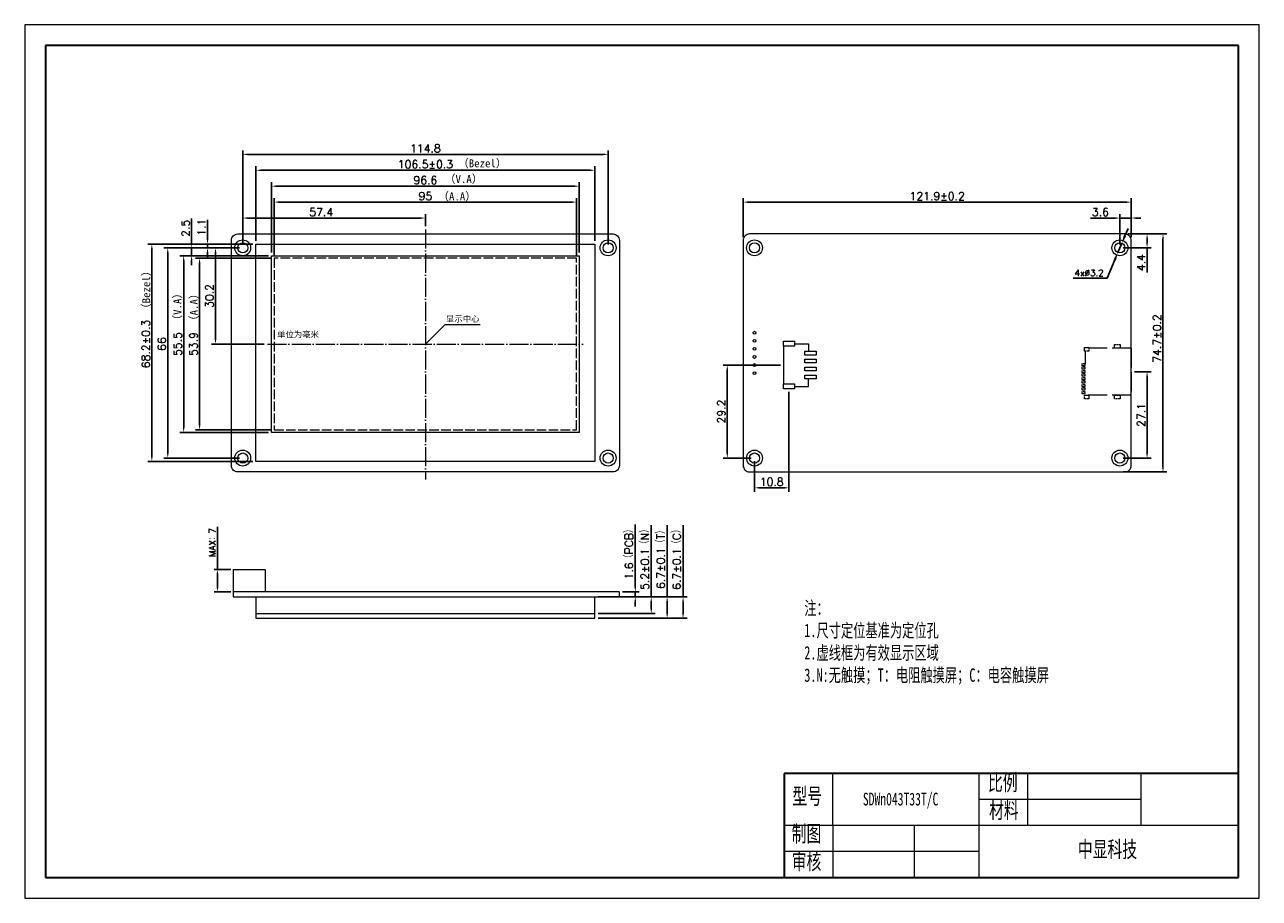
# Model space of a CAD drawing. Header units: millimetres. Extents: x 2240 to 2628, y -2181 to -1907.
import ezdxf

# ---------------------------------------------------------------- set-up
doc = ezdxf.new("R2010")
doc.units = ezdxf.units.MM
doc.header["$LTSCALE"] = 0.5
doc.header["$PDSIZE"] = -5
for name, pattern in [('ACAD_ISO02W100', [15, 12, -3]), ('ACAD_ISO04W100', [30, 24, -3, 0, -3]), ('CENTER2', [28.574999, 19.049999, -3.175, 3.175, -3.175])]:
    doc.linetypes.add(name, pattern=pattern)
doc.layers.get('0').update_dxf_attribs({"lineweight": 18})
doc.layers.get('Defpoints').update_dxf_attribs({"lineweight": 18})
for name, color, linetype, lineweight in [('thick', 7, 'Continuous', 30), ('thin', 7, 'Continuous', 18), ('粗实线层', 7, 'Continuous', 35), ('细实线层', 7, 'Continuous', 18), ('虚线', 7, 'ACAD_ISO02W100', 18)]:
    doc.layers.add(name, color=color, linetype=linetype, lineweight=lineweight)
doc.styles.get("Standard").update_dxf_attribs({"font": 'txt.shx', "bigfont": 'gbcbig.shx'})
doc.styles.add('机械字体', font='SimSun.ttf', dxfattribs={"width": 0.67})
doc.dimstyles.new('ISO-25', dxfattribs={"dimtxt": 2.5, "dimasz": 1.5, "dimexe": 1.25, "dimexo": 1, "dimtad": 1, "dimdec": 1, "dimdsep": 46, "dimtxsty": 'Standard', "dimcen": 2.5, "dimdle": 3, "dimadec": 0, "dimazin": 0, "dimtfac": 1, "dimtdec": 1, "dimtmove": 0, "dimatfit": 3, "dimfxl": 0, "dimarcsym": 0})
doc.dimstyles.new('副本ISO-25', dxfattribs={"dimtxt": 2.5, "dimasz": 2.5, "dimexe": 1.25, "dimexo": 1, "dimtad": 1, "dimtoh": 1, "dimdsep": 46, "dimtxsty": 'Standard', "dimcen": 2.5, "dimdle": 5, "dimadec": 0, "dimazin": 0, "dimtfac": 1, "dimtmove": 0, "dimatfit": 3, "dimfxl": 0, "dimtolj": 1, "dimarcsym": 0})

# ---------------------------------------------------------------- blocks, each defined once
blk = doc.blocks.new('*X2')
at = {"layer": '粗实线层'}
for p, q in [((-287, 200), (-287, -200)), ((287, 200), (-287, 200)), ((287, -200), (287, 200)), ((-287, -200), (287, -200))]:
    blk.add_line(p, q, dxfattribs=at)
at = {"layer": '细实线层'}
for p, q in [((297, 210), (-297, 210)), ((-297, 210), (-297, -210)), ((297, -210), (297, 210)), ((-297, -210), (297, -210))]:
    blk.add_line(p, q, dxfattribs=at)
blk = doc.blocks.new('*X3')
at = {"color": 0, "lineweight": -2, "ltscale": 0.5}
for p, q in [((2308.87, -1975.57), (2308.87, -1965.97)), ((2366.27, -1969.77), (2366.27, -1965.97)), ((2364.77, -1967.22), (2310.37, -1967.22))]:
    blk.add_line(p, q, dxfattribs=at)
at = {"color": 0, "ltscale": 0.5}
for points in [[(2310.37, -1966.97), (2310.37, -1967.47), (2308.87, -1967.22)], [(2364.77, -1966.97), (2364.77, -1967.47), (2366.27, -1967.22)]]:
    blk.add_solid(points, dxfattribs=at)
at = {"layer": 'Defpoints', "color": 0, "ltscale": 0.5}
for p in [(2308.87, -1967.22), (2366.27, -1970.77), (2308.87, -1976.57)]:
    blk.add_point(p, dxfattribs=at)
at = {"color": 0, "lineweight": 0, "ltscale": 0.5, "insert": (2333.53, -1965.34), "char_height": 2.5, "attachment_point": 5}
blk.add_mtext('\\A1;57.4', dxfattribs=at)
blk = doc.blocks.new('*X4')
at = {"color": 0, "lineweight": -2, "ltscale": 0.5}
for p, q in [((2313.02, -1974.41), (2313.02, -1950.97)), ((2419.52, -1974.41), (2419.52, -1950.97)), ((2314.52, -1952.22), (2418.02, -1952.22))]:
    blk.add_line(p, q, dxfattribs=at)
at = {"color": 0, "ltscale": 0.5}
for points in [[(2314.52, -1951.97), (2314.52, -1952.47), (2313.02, -1952.22)], [(2418.02, -1951.97), (2418.02, -1952.47), (2419.52, -1952.22)]]:
    blk.add_solid(points, dxfattribs=at)
at = {"layer": 'Defpoints', "color": 0, "ltscale": 0.5}
for p in [(2419.52, -1952.22), (2313.02, -1975.41), (2419.52, -1975.41)]:
    blk.add_point(p, dxfattribs=at)
at = {"color": 0, "lineweight": 0, "ltscale": 0.5, "insert": (2366.27, -1950.34), "char_height": 2.5, "attachment_point": 5}
blk.add_mtext('\\A1;106.5%%P0.3', dxfattribs=at)
blk = doc.blocks.new('*X7')
at = {"color": 0, "lineweight": -2, "ltscale": 0.5}
for p, q in [((2300.9, -2077.57), (2300.9, -2064.18)), ((2305.1, -2077.57), (2299.9, -2077.57)), ((2300.9, -2083.37), (2300.9, -2078.77)), ((2305.1, -2084.57), (2299.9, -2084.57))]:
    blk.add_line(p, q, dxfattribs=at)
at = {"color": 0, "ltscale": 0.5}
for points in [[(2300.7, -2078.77), (2301.1, -2078.77), (2300.9, -2077.57)], [(2300.7, -2083.37), (2301.1, -2083.37), (2300.9, -2084.57)]]:
    blk.add_solid(points, dxfattribs=at)
at = {"layer": 'Defpoints', "color": 0, "ltscale": 0.5}
for p in [(2305.9, -2077.57), (2300.9, -2084.57), (2305.9, -2084.57)]:
    blk.add_point(p, dxfattribs=at)
at = {"color": 0, "lineweight": 0, "ltscale": 0.5, "insert": (2299.35, -2069.08), "char_height": 2, "attachment_point": 5, "rotation": 90}
blk.add_mtext('\\A1;MAX：7', dxfattribs=at)
blk = doc.blocks.new('*X8')
at = {"color": 0, "lineweight": -2, "ltscale": 0.5}
for p, q in [((2318.75, -1978.84), (2318.75, -1960.97)), ((2320.25, -1962.22), (2412.29, -1962.22)), ((2413.79, -1978.84), (2413.79, -1960.97))]:
    blk.add_line(p, q, dxfattribs=at)
at = {"color": 0, "ltscale": 0.5}
for points in [[(2320.25, -1961.97), (2320.25, -1962.47), (2318.75, -1962.22)], [(2412.29, -1961.97), (2412.29, -1962.47), (2413.79, -1962.22)]]:
    blk.add_solid(points, dxfattribs=at)
at = {"layer": 'Defpoints', "color": 0, "ltscale": 0.5}
for p in [(2413.79, -1962.22), (2318.75, -1979.84), (2413.79, -1979.84)]:
    blk.add_point(p, dxfattribs=at)
at = {"color": 0, "lineweight": 0, "ltscale": 0.5, "insert": (2366.27, -1960.34), "char_height": 2.5, "attachment_point": 5}
blk.add_mtext('\\A1;95', dxfattribs=at)
blk = doc.blocks.new('*X9')
at = {"color": 0, "lineweight": -2, "ltscale": 0.5}
for p, q in [((2317.95, -1978.04), (2317.95, -1955.97)), ((2319.45, -1957.22), (2413.09, -1957.22)), ((2414.59, -1978.04), (2414.59, -1955.97))]:
    blk.add_line(p, q, dxfattribs=at)
at = {"color": 0, "ltscale": 0.5}
for points in [[(2319.45, -1956.97), (2319.45, -1957.47), (2317.95, -1957.22)], [(2413.09, -1956.97), (2413.09, -1957.47), (2414.59, -1957.22)]]:
    blk.add_solid(points, dxfattribs=at)
at = {"layer": 'Defpoints', "color": 0, "ltscale": 0.5}
for p in [(2414.59, -1957.22), (2317.95, -1979.04), (2414.59, -1979.04)]:
    blk.add_point(p, dxfattribs=at)
at = {"color": 0, "lineweight": 0, "ltscale": 0.5, "insert": (2366.27, -1955.34), "char_height": 2.5, "attachment_point": 5}
blk.add_mtext('\\A1;96.6', dxfattribs=at)
blk = doc.blocks.new('*X10')
at = {"color": 0, "lineweight": -2, "ltscale": 0.5}
for p, q in [((2308.87, -1975.57), (2308.87, -1945.97)), ((2310.37, -1947.22), (2422.17, -1947.22)), ((2423.67, -1975.57), (2423.67, -1945.97))]:
    blk.add_line(p, q, dxfattribs=at)
at = {"color": 0, "ltscale": 0.5}
for points in [[(2310.37, -1946.97), (2310.37, -1947.47), (2308.87, -1947.22)], [(2422.17, -1946.97), (2422.17, -1947.47), (2423.67, -1947.22)]]:
    blk.add_solid(points, dxfattribs=at)
at = {"layer": 'Defpoints', "color": 0, "ltscale": 0.5}
for p in [(2423.67, -1947.22), (2308.87, -1976.57), (2423.67, -1976.57)]:
    blk.add_point(p, dxfattribs=at)
at = {"color": 0, "lineweight": 0, "ltscale": 0.5, "insert": (2366.27, -1945.34), "char_height": 2.5, "attachment_point": 5}
blk.add_mtext('\\A1;114.8', dxfattribs=at)
blk = doc.blocks.new('*X11')
at = {"color": 0, "lineweight": -2, "ltscale": 0.5}
for p, q in [((2307.87, -1976.57), (2299.07, -1976.57)), ((2300.32, -1978.07), (2300.32, -2005.27)), ((2315.65, -2006.77), (2299.07, -2006.77))]:
    blk.add_line(p, q, dxfattribs=at)
at = {"color": 0, "ltscale": 0.5}
for points in [[(2300.07, -1978.07), (2300.57, -1978.07), (2300.32, -1976.57)], [(2300.07, -2005.27), (2300.57, -2005.27), (2300.32, -2006.77)]]:
    blk.add_solid(points, dxfattribs=at)
at = {"layer": 'Defpoints', "color": 0, "ltscale": 0.5}
for p in [(2308.87, -1976.57), (2300.32, -2006.77), (2316.65, -2006.77)]:
    blk.add_point(p, dxfattribs=at)
at = {"color": 0, "lineweight": 0, "ltscale": 0.5, "insert": (2298.44, -1991.67), "char_height": 2.5, "attachment_point": 5, "rotation": 90}
blk.add_mtext('\\A1;30.2', dxfattribs=at)
blk = doc.blocks.new('*X12')
at = {"color": 0, "lineweight": -2, "ltscale": 0.5}
for p, q in [((2317.75, -1979.84), (2294.07, -1979.84)), ((2295.32, -1981.34), (2295.32, -2032.2)), ((2317.75, -2033.7), (2294.07, -2033.7))]:
    blk.add_line(p, q, dxfattribs=at)
at = {"color": 0, "ltscale": 0.5}
for points in [[(2295.07, -1981.34), (2295.57, -1981.34), (2295.32, -1979.84)], [(2295.07, -2032.2), (2295.57, -2032.2), (2295.32, -2033.7)]]:
    blk.add_solid(points, dxfattribs=at)
at = {"layer": 'Defpoints', "color": 0, "ltscale": 0.5}
for p in [(2318.75, -1979.84), (2295.32, -2033.7), (2318.75, -2033.7)]:
    blk.add_point(p, dxfattribs=at)
at = {"color": 0, "lineweight": 0, "ltscale": 0.5, "insert": (2293.44, -2006.77), "char_height": 2.5, "attachment_point": 5, "rotation": 90}
blk.add_mtext('\\A1;53.9', dxfattribs=at)
blk = doc.blocks.new('*X13')
at = {"color": 0, "lineweight": -2, "ltscale": 0.5}
for p, q in [((2316.95, -1979.04), (2289.07, -1979.04)), ((2290.32, -1980.54), (2290.32, -2033)), ((2316.95, -2034.5), (2289.07, -2034.5))]:
    blk.add_line(p, q, dxfattribs=at)
at = {"color": 0, "ltscale": 0.5}
for points in [[(2290.07, -1980.54), (2290.57, -1980.54), (2290.32, -1979.04)], [(2290.07, -2033), (2290.57, -2033), (2290.32, -2034.5)]]:
    blk.add_solid(points, dxfattribs=at)
at = {"layer": 'Defpoints', "color": 0, "ltscale": 0.5}
for p in [(2317.95, -1979.04), (2290.32, -2034.5), (2317.95, -2034.5)]:
    blk.add_point(p, dxfattribs=at)
at = {"color": 0, "lineweight": 0, "ltscale": 0.5, "insert": (2288.44, -2006.77), "char_height": 2.5, "attachment_point": 5, "rotation": 90}
blk.add_mtext('\\A1;55.5', dxfattribs=at)
blk = doc.blocks.new('*X14')
at = {"color": 0, "lineweight": -2, "ltscale": 0.5}
for p, q in [((2307.87, -1976.57), (2284.07, -1976.57)), ((2285.32, -1978.07), (2285.32, -2041.07)), ((2307.87, -2042.57), (2284.07, -2042.57))]:
    blk.add_line(p, q, dxfattribs=at)
at = {"color": 0, "ltscale": 0.5}
for points in [[(2285.07, -1978.07), (2285.57, -1978.07), (2285.32, -1976.57)], [(2285.07, -2041.07), (2285.57, -2041.07), (2285.32, -2042.57)]]:
    blk.add_solid(points, dxfattribs=at)
at = {"layer": 'Defpoints', "color": 0, "ltscale": 0.5}
for p in [(2308.87, -1976.57), (2285.32, -2042.57), (2308.87, -2042.57)]:
    blk.add_point(p, dxfattribs=at)
at = {"color": 0, "lineweight": 0, "ltscale": 0.5, "insert": (2283.44, -2006.77), "char_height": 2.5, "attachment_point": 5, "rotation": 90}
blk.add_mtext('\\A1;66', dxfattribs=at)
blk = doc.blocks.new('*X15')
at = {"color": 0, "lineweight": -2, "ltscale": 0.5}
for p, q in [((2312.02, -1975.41), (2279.07, -1975.41)), ((2280.32, -1976.91), (2280.32, -2042.11)), ((2312.02, -2043.61), (2279.07, -2043.61))]:
    blk.add_line(p, q, dxfattribs=at)
at = {"color": 0, "ltscale": 0.5}
for points in [[(2280.07, -1976.91), (2280.57, -1976.91), (2280.32, -1975.41)], [(2280.07, -2042.11), (2280.57, -2042.11), (2280.32, -2043.61)]]:
    blk.add_solid(points, dxfattribs=at)
at = {"layer": 'Defpoints', "color": 0, "ltscale": 0.5}
for p in [(2313.02, -1975.41), (2280.32, -2043.61), (2313.02, -2043.61)]:
    blk.add_point(p, dxfattribs=at)
at = {"color": 0, "lineweight": 0, "ltscale": 0.5, "insert": (2278.44, -2006.77), "char_height": 2.5, "attachment_point": 5, "rotation": 90}
blk.add_mtext('\\A1;68.2%%P0.3', dxfattribs=at)
blk = doc.blocks.new('*X16')
at = {"color": 0, "lineweight": -2, "ltscale": 0.5}
for p, q in [((2466.11, -1973.22), (2466.11, -1960.97)), ((2467.61, -1962.22), (2586.51, -1962.22)), ((2588.01, -1973.22), (2588.01, -1960.97))]:
    blk.add_line(p, q, dxfattribs=at)
at = {"color": 0, "ltscale": 0.5}
for points in [[(2467.61, -1961.97), (2467.61, -1962.47), (2466.11, -1962.22)], [(2586.51, -1961.97), (2586.51, -1962.47), (2588.01, -1962.22)]]:
    blk.add_solid(points, dxfattribs=at)
at = {"layer": 'Defpoints', "color": 0, "ltscale": 0.5}
for p in [(2588.01, -1962.22), (2466.11, -1974.22), (2588.01, -1974.22)]:
    blk.add_point(p, dxfattribs=at)
at = {"color": 0, "lineweight": 0, "ltscale": 0.5, "insert": (2527.06, -1960.34), "char_height": 2.5, "attachment_point": 5}
blk.add_mtext('\\A1;121.9%%P0.2', dxfattribs=at)
blk = doc.blocks.new('*X17')
at = {"color": 0, "lineweight": -2, "ltscale": 0.5}
for p, q in [((2588.01, -1972.22), (2599.26, -1972.22)), ((2598.01, -1973.72), (2598.01, -2045.42)), ((2585.46, -2046.92), (2599.26, -2046.92))]:
    blk.add_line(p, q, dxfattribs=at)
at = {"color": 0, "ltscale": 0.5}
for points in [[(2597.76, -1973.72), (2598.26, -1973.72), (2598.01, -1972.22)], [(2597.76, -2045.42), (2598.26, -2045.42), (2598.01, -2046.92)]]:
    blk.add_solid(points, dxfattribs=at)
at = {"layer": 'Defpoints', "color": 0, "ltscale": 0.5}
for p in [(2587.01, -1972.22), (2584.46, -2046.92), (2598.01, -2046.92)]:
    blk.add_point(p, dxfattribs=at)
at = {"color": 0, "lineweight": 0, "ltscale": 0.5, "insert": (2596.14, -2005.03), "char_height": 2.5, "attachment_point": 5, "rotation": 90}
blk.add_mtext('\\A1;74.7%%P0.2', dxfattribs=at)
blk = doc.blocks.new('*X18')
at = {"color": 0, "lineweight": -2, "ltscale": 0.5}
for p, q in [((2589.01, -2015.47), (2594.26, -2015.47)), ((2593.01, -2016.97), (2593.01, -2041.07)), ((2585.46, -2042.57), (2594.26, -2042.57))]:
    blk.add_line(p, q, dxfattribs=at)
at = {"color": 0, "ltscale": 0.5}
for points in [[(2592.76, -2016.97), (2593.26, -2016.97), (2593.01, -2015.47)], [(2592.76, -2041.07), (2593.26, -2041.07), (2593.01, -2042.57)]]:
    blk.add_solid(points, dxfattribs=at)
at = {"layer": 'Defpoints', "color": 0, "ltscale": 0.5}
for p in [(2588.01, -2015.47), (2584.46, -2042.57), (2593.01, -2042.57)]:
    blk.add_point(p, dxfattribs=at)
at = {"color": 0, "lineweight": 0, "ltscale": 0.5, "insert": (2591.14, -2029.02), "char_height": 2.5, "attachment_point": 5, "rotation": 90}
blk.add_mtext('\\A1;27.1', dxfattribs=at)
blk = doc.blocks.new('*X19')
at = {"color": 0, "lineweight": -2, "ltscale": 0.5}
for p, q in [((2477.8, -2013.37), (2459.86, -2013.37)), ((2461.11, -2041.07), (2461.11, -2014.87)), ((2468.66, -2042.57), (2459.86, -2042.57))]:
    blk.add_line(p, q, dxfattribs=at)
at = {"color": 0, "ltscale": 0.5}
for points in [[(2460.86, -2014.87), (2461.36, -2014.87), (2461.11, -2013.37)], [(2460.86, -2041.07), (2461.36, -2041.07), (2461.11, -2042.57)]]:
    blk.add_solid(points, dxfattribs=at)
at = {"layer": 'Defpoints', "color": 0, "ltscale": 0.5}
for p in [(2461.11, -2013.37), (2478.8, -2013.37), (2469.66, -2042.57)]:
    blk.add_point(p, dxfattribs=at)
at = {"color": 0, "lineweight": 0, "ltscale": 0.5, "insert": (2459.24, -2027.97), "char_height": 2.5, "attachment_point": 5, "rotation": 90}
blk.add_mtext('\\A1;29.2', dxfattribs=at)
blk = doc.blocks.new('*X20')
at = {"color": 0, "lineweight": -2, "ltscale": 0.5}
for p, q in [((2480.5, -2021.82), (2480.5, -2053.17)), ((2469.66, -2043.57), (2469.66, -2053.17)), ((2471.16, -2051.92), (2479, -2051.92))]:
    blk.add_line(p, q, dxfattribs=at)
at = {"color": 0, "ltscale": 0.5}
for points in [[(2471.16, -2051.67), (2471.16, -2052.17), (2469.66, -2051.92)], [(2479, -2051.67), (2479, -2052.17), (2480.5, -2051.92)]]:
    blk.add_solid(points, dxfattribs=at)
at = {"layer": 'Defpoints', "color": 0, "ltscale": 0.5}
for p in [(2480.5, -2020.82), (2469.66, -2042.57), (2480.5, -2051.92)]:
    blk.add_point(p, dxfattribs=at)
at = {"color": 0, "lineweight": 0, "ltscale": 0.5, "insert": (2475.08, -2050.04), "char_height": 2.5, "attachment_point": 5}
blk.add_mtext('\\A1;10.8', dxfattribs=at)
blk = doc.blocks.new('*X21')
at = {"color": 0, "lineweight": -2, "ltscale": 0.5}
for p, q in [((2292.82, -1975.07), (2292.82, -1967.32)), ((2307.87, -1976.57), (2291.57, -1976.57)), ((2292.82, -1979.04), (2292.82, -1976.57)), ((2316.95, -1979.04), (2291.57, -1979.04)), ((2292.82, -1980.54), (2292.82, -1982.04))]:
    blk.add_line(p, q, dxfattribs=at)
at = {"color": 0, "ltscale": 0.5}
for points in [[(2292.57, -1975.07), (2293.07, -1975.07), (2292.82, -1976.57)], [(2292.57, -1980.54), (2293.07, -1980.54), (2292.82, -1979.04)]]:
    blk.add_solid(points, dxfattribs=at)
at = {"layer": 'Defpoints', "color": 0, "ltscale": 0.5}
for p in [(2308.87, -1976.57), (2292.82, -1979.04), (2317.95, -1979.04)]:
    blk.add_point(p, dxfattribs=at)
at = {"color": 0, "lineweight": 0, "ltscale": 0.5, "insert": (2290.94, -1970.44), "char_height": 2.5, "attachment_point": 5, "rotation": 90}
blk.add_mtext('\\A1;2.5', dxfattribs=at)
blk = doc.blocks.new('*X22')
at = {"color": 0, "lineweight": -2, "ltscale": 0.5}
for p, q in [((2297.82, -1973.91), (2297.82, -1967.83)), ((2312.02, -1975.41), (2296.57, -1975.41)), ((2307.87, -1976.57), (2296.57, -1976.57)), ((2297.82, -1976.57), (2297.82, -1975.41)), ((2297.82, -1978.07), (2297.82, -1979.57))]:
    blk.add_line(p, q, dxfattribs=at)
at = {"color": 0, "ltscale": 0.5}
for points in [[(2297.57, -1973.91), (2298.07, -1973.91), (2297.82, -1975.41)], [(2297.57, -1978.07), (2298.07, -1978.07), (2297.82, -1976.57)]]:
    blk.add_solid(points, dxfattribs=at)
at = {"layer": 'Defpoints', "color": 0, "ltscale": 0.5}
for p in [(2297.82, -1975.41), (2308.87, -1976.57), (2313.02, -1975.41)]:
    blk.add_point(p, dxfattribs=at)
at = {"color": 0, "lineweight": 0, "ltscale": 0.5, "insert": (2295.94, -1970.12), "char_height": 2.5, "attachment_point": 5, "rotation": 90}
blk.add_mtext('\\A1;1.1', dxfattribs=at)
blk = doc.blocks.new('*X23')
at = {"color": 0, "lineweight": -2, "ltscale": 0.5}
for p, q in [((2584.46, -1975.57), (2584.46, -1965.97)), ((2588.01, -1973.22), (2588.01, -1965.97)), ((2582.96, -1967.22), (2575.21, -1967.22)), ((2588.01, -1967.22), (2584.46, -1967.22)), ((2589.51, -1967.22), (2591.01, -1967.22))]:
    blk.add_line(p, q, dxfattribs=at)
at = {"color": 0, "ltscale": 0.5}
for points in [[(2582.96, -1966.97), (2582.96, -1967.47), (2584.46, -1967.22)], [(2589.51, -1966.97), (2589.51, -1967.47), (2588.01, -1967.22)]]:
    blk.add_solid(points, dxfattribs=at)
at = {"layer": 'Defpoints', "color": 0, "ltscale": 0.5}
for p in [(2588.01, -1967.22), (2588.01, -1974.22), (2584.46, -1976.57)]:
    blk.add_point(p, dxfattribs=at)
at = {"color": 0, "lineweight": 0, "ltscale": 0.5, "insert": (2578.34, -1965.34), "char_height": 2.5, "attachment_point": 5}
blk.add_mtext('\\A1;3.6', dxfattribs=at)
blk = doc.blocks.new('*X24')
at = {"color": 0, "lineweight": -2, "ltscale": 0.5}
for p, q in [((2432.22, -2083.07), (2432.22, -2063.43)), ((2428.22, -2084.57), (2433.47, -2084.57)), ((2428.22, -2086.17), (2433.47, -2086.17)), ((2432.22, -2086.17), (2432.22, -2084.57)), ((2432.22, -2087.67), (2432.22, -2089.17))]:
    blk.add_line(p, q, dxfattribs=at)
at = {"color": 0, "ltscale": 0.5}
for points in [[(2431.97, -2083.07), (2432.47, -2083.07), (2432.22, -2084.57)], [(2431.97, -2087.67), (2432.47, -2087.67), (2432.22, -2086.17)]]:
    blk.add_solid(points, dxfattribs=at)
at = {"layer": 'Defpoints', "color": 0, "ltscale": 0.5}
for p in [(2427.22, -2084.57), (2427.22, -2086.17), (2432.22, -2086.17)]:
    blk.add_point(p, dxfattribs=at)
at = {"color": 0, "lineweight": 0, "ltscale": 0.5, "insert": (2430.27, -2072.13), "char_height": 2.5, "attachment_point": 5, "rotation": 90}
blk.add_mtext('\\A1;1.6（PCB）', dxfattribs=at)
blk = doc.blocks.new('*X25')
at = {"color": 0, "lineweight": -2, "ltscale": 0.5}
for p, q in [((2437.22, -2086.17), (2437.22, -2063.62)), ((2420.52, -2086.17), (2438.47, -2086.17)), ((2437.22, -2089.87), (2437.22, -2087.67)), ((2420.52, -2091.37), (2438.47, -2091.37))]:
    blk.add_line(p, q, dxfattribs=at)
at = {"color": 0, "ltscale": 0.5}
for points in [[(2436.97, -2087.67), (2437.47, -2087.67), (2437.22, -2086.17)], [(2436.97, -2089.87), (2437.47, -2089.87), (2437.22, -2091.37)]]:
    blk.add_solid(points, dxfattribs=at)
at = {"layer": 'Defpoints', "color": 0, "ltscale": 0.5}
for p in [(2419.52, -2086.17), (2419.52, -2091.37), (2437.22, -2091.37)]:
    blk.add_point(p, dxfattribs=at)
at = {"color": 0, "lineweight": 0, "ltscale": 0.5, "insert": (2435.27, -2073.77), "char_height": 2.5, "attachment_point": 5, "rotation": 90}
blk.add_mtext('\\A1;5.2%%P0.1（N）', dxfattribs=at)
blk = doc.blocks.new('*X26')
at = {"color": 0, "lineweight": -2, "ltscale": 0.5}
for p, q in [((2442.22, -2086.17), (2442.22, -2063.62)), ((2420.52, -2086.17), (2443.47, -2086.17)), ((2442.22, -2091.37), (2442.22, -2087.67)), ((2420.52, -2092.87), (2443.47, -2092.87))]:
    blk.add_line(p, q, dxfattribs=at)
at = {"color": 0, "ltscale": 0.5}
for points in [[(2441.97, -2087.67), (2442.47, -2087.67), (2442.22, -2086.17)], [(2441.97, -2091.37), (2442.47, -2091.37), (2442.22, -2092.87)]]:
    blk.add_solid(points, dxfattribs=at)
at = {"layer": 'Defpoints', "color": 0, "ltscale": 0.5}
for p in [(2419.52, -2086.17), (2419.52, -2092.87), (2442.22, -2092.87)]:
    blk.add_point(p, dxfattribs=at)
at = {"color": 0, "lineweight": 0, "ltscale": 0.5, "insert": (2440.27, -2073.77), "char_height": 2.5, "attachment_point": 5, "rotation": 90}
blk.add_mtext('\\A1;6.7%%P0.1（T）', dxfattribs=at)
blk = doc.blocks.new('*X27')
at = {"color": 0, "lineweight": -2, "ltscale": 0.5}
for p, q in [((2447.22, -2086.17), (2447.22, -2063.62)), ((2420.52, -2086.17), (2448.47, -2086.17)), ((2447.22, -2091.37), (2447.22, -2087.67)), ((2420.52, -2092.87), (2448.47, -2092.87))]:
    blk.add_line(p, q, dxfattribs=at)
at = {"color": 0, "ltscale": 0.5}
for points in [[(2446.97, -2087.67), (2447.47, -2087.67), (2447.22, -2086.17)], [(2446.97, -2091.37), (2447.47, -2091.37), (2447.22, -2092.87)]]:
    blk.add_solid(points, dxfattribs=at)
at = {"layer": 'Defpoints', "color": 0, "ltscale": 0.5}
for p in [(2419.52, -2086.17), (2419.52, -2092.87), (2447.22, -2092.87)]:
    blk.add_point(p, dxfattribs=at)
at = {"color": 0, "lineweight": 0, "ltscale": 0.5, "insert": (2445.27, -2073.77), "char_height": 2.5, "attachment_point": 5, "rotation": 90}
blk.add_mtext('\\A1;6.7%%P0.1（C）', dxfattribs=at)
blk = doc.blocks.new('*X28')
at = {"color": 0, "lineweight": -2, "ltscale": 0.5}
for p, q in [((2586.07, -1972.79), (2587.05, -1970.49)), ((2585.09, -1975.09), (2583.83, -1978.04)), ((2580.42, -1986.06), (2582.85, -1980.34)), ((2569.79, -1986.06), (2580.42, -1986.06))]:
    blk.add_line(p, q, dxfattribs=at)
at = {"color": 0, "ltscale": 0.5}
for points in [[(2585.68, -1972.63), (2586.45, -1972.96), (2585.09, -1975.09)], [(2582.47, -1980.18), (2583.24, -1980.5), (2583.83, -1978.04)]]:
    blk.add_solid(points, dxfattribs=at)
at = {"layer": 'Defpoints', "color": 0, "ltscale": 0.5}
for p in [(2583.83, -1978.04), (2585.09, -1975.09)]:
    blk.add_point(p, dxfattribs=at)
at = {"color": 0, "lineweight": 0, "ltscale": 0.5, "insert": (2574.79, -1984.44), "char_height": 2, "attachment_point": 5}
blk.add_mtext('\\A1;4x%%C3.2', dxfattribs=at)
blk = doc.blocks.new('*X29')
at = {"color": 0, "lineweight": -2, "ltscale": 0.5}
for p, q in [((2587.01, -1972.22), (2594.26, -1972.22)), ((2593.01, -1973.72), (2593.01, -1975.07)), ((2585.46, -1976.57), (2594.26, -1976.57)), ((2593.01, -1976.57), (2593.01, -1984.32))]:
    blk.add_line(p, q, dxfattribs=at)
at = {"color": 0, "ltscale": 0.5}
for points in [[(2592.76, -1973.72), (2593.26, -1973.72), (2593.01, -1972.22)], [(2592.76, -1975.07), (2593.26, -1975.07), (2593.01, -1976.57)]]:
    blk.add_solid(points, dxfattribs=at)
at = {"layer": 'Defpoints', "color": 0, "ltscale": 0.5}
for p in [(2586.01, -1972.22), (2593.01, -1972.22), (2584.46, -1976.57)]:
    blk.add_point(p, dxfattribs=at)
at = {"color": 0, "lineweight": 0, "ltscale": 0.5, "insert": (2591.14, -1981.19), "char_height": 2.5, "attachment_point": 5, "rotation": 90}
blk.add_mtext('\\A1;4.4', dxfattribs=at)
blk = doc.blocks.new('sd')
at = {"layer": '虚线', "lineweight": 0}
for p, q in [((-7.35, 0), (7.35, 0)), ((7.35, 0), (7.35, -14.5)), ((-7.35, 0), (-7.35, -13.25)), ((-6.45, -14.5), (-2.5, -14.5))]:
    blk.add_line(p, q, dxfattribs=at)
at = {"layer": '虚线', "lineweight": 0, "ltscale": 0.1}
for points in [[(-8.52, -3.51), (-7.38, -3.51), (-7.38, -5.29), (-8.52, -5.29)], [(7.38, -3.51), (8.52, -3.51), (8.52, -5.29), (7.38, -5.29)], [(-7.65, -13.35), (-6.45, -13.35), (-6.45, -14.65), (-7.65, -14.65)], [(-2.5, -15.5), (-2, -15.5), (-2, -14.5), (-2.5, -14.5)], [(-1.4, -15.5), (-0.9, -15.5), (-0.9, -14.5), (-1.4, -14.5)], [(-0.3, -15.5), (0.2, -15.5), (0.2, -14.5), (-0.3, -14.5)], [(0.8, -15.5), (1.3, -15.5), (1.3, -14.5), (0.8, -14.5)], [(1.9, -15.5), (2.4, -15.5), (2.4, -14.5), (1.9, -14.5)], [(3, -15.5), (3.5, -15.5), (3.5, -14.5), (3, -14.5)], [(4.1, -15.5), (4.6, -15.5), (4.6, -14.5), (4.1, -14.5)], [(5.2, -15.5), (5.7, -15.5), (5.7, -14.5), (5.2, -14.5)], [(6.3, -15.5), (6.8, -15.5), (6.8, -14.5), (6.3, -14.5)], [(7.35, -13.35), (8.55, -13.35), (8.55, -14.65), (7.35, -14.65)]]:
    blk.add_lwpolyline(points, close=True, dxfattribs=at)

msp = doc.modelspace()

# ---------------------------------------------------------------- linework, layer by layer
at = {"linetype": 'ACAD_ISO04W100', "lineweight": 0, "ltscale": 0.5}
for p, q in [((2366.268, -1970.767), (2366.268, -2049.269)), ((2316.653, -2006.767), (2415.883, -2006.767))]:
    msp.add_line(p, q, dxfattribs=at)
at = {"lineweight": 0}
for p, q in [((2366.268, -2006.767), (2372.433, -2000.608)), ((2372.433, -2000.608), (2383.51, -2000.608)), ((2478.771, -2007.417), (2478.771, -2019.317)), ((2482.197, -2006.667), (2486.624, -2006.667)), ((2486.624, -2006.667), (2486.624, -2009.017)), ((2482.197, -2020.067), (2486.584, -2020.067)), ((2486.584, -2020.067), (2486.584, -2017.717)), ((2305.904, -2077.567), (2315.904, -2077.567)), ((2305.904, -2077.567), (2305.904, -2084.567)), ((2315.904, -2077.567), (2315.904, -2084.567)), ((2494.313, -2157.949), (2494.313, -2141.638))]:
    msp.add_line(p, q, dxfattribs=at)
at = {"lineweight": 0, "ltscale": 0.5}
for p, q in [((2305.904, -2084.567), (2305.904, -2086.167)), ((2427.218, -2084.567), (2305.904, -2084.567)), ((2305.904, -2086.167), (2427.218, -2086.167)), ((2313.018, -2086.167), (2313.018, -2091.367)), ((2419.518, -2091.367), (2419.518, -2086.167)), ((2427.218, -2086.167), (2427.218, -2084.567)), ((2313.018, -2091.367), (2419.518, -2091.367)), ((2313.018, -2091.367), (2313.018, -2092.867)), ((2313.018, -2092.867), (2419.518, -2092.867)), ((2419.518, -2092.867), (2419.518, -2091.367))]:
    msp.add_line(p, q, dxfattribs=at)
for p in [(2479.022, -2141.638), (2313.927, -2174.26)]:
    msp.add_line(p, (2479.022, -2174.26))
at = {"lineweight": 0}
for points in [[(2307.318, -1972.217), (2425.218, -1972.217, -0.4142136), (2427.218, -1974.217), (2427.218, -2044.917, -0.4142136), (2425.218, -2046.917), (2307.318, -2046.917, -0.4142136), (2305.318, -2044.917), (2305.318, -1974.217, -0.4142136)], [(2586.012, -1972.217), (2468.112, -1972.217, 0.4142136), (2466.112, -1974.217), (2466.112, -2044.917, 0.4142136), (2468.112, -2046.917), (2586.012, -2046.917, 0.4142136), (2588.012, -2044.917), (2588.012, -1974.217, 0.4142136)]]:
    msp.add_lwpolyline(points, format="xyb", close=True, dxfattribs=at)
for points in [[(2313.018, -1975.412), (2419.518, -1975.412), (2419.518, -2043.612), (2313.018, -2043.612)], [(2478.797, -2005.917), (2482.197, -2005.917), (2482.197, -2007.417), (2478.797, -2007.417)], [(2485.497, -2009.017), (2488.997, -2009.017), (2488.997, -2010.217), (2485.497, -2010.217)], [(2485.497, -2011.517), (2488.997, -2011.517), (2488.997, -2012.717), (2485.497, -2012.717)], [(2485.497, -2014.017), (2488.997, -2014.017), (2488.997, -2015.217), (2485.497, -2015.217)], [(2485.497, -2016.517), (2488.997, -2016.517), (2488.997, -2017.717), (2485.497, -2017.717)], [(2478.797, -2019.317), (2482.197, -2019.317), (2482.197, -2020.817), (2478.797, -2020.817)]]:
    msp.add_lwpolyline(points, close=True, dxfattribs=at)
at = {"lineweight": 0, "ltscale": 0.5}
msp.add_lwpolyline([(2414.588, -2034.497), (2317.948, -2034.497), (2317.948, -1979.037), (2414.588, -1979.037)], close=True, dxfattribs=at)
at = {"color": 1, "linetype": 'ACAD_ISO02W100', "lineweight": 0, "ltscale": 0.5}
msp.add_lwpolyline([(2413.788, -1979.837), (2318.748, -1979.837), (2318.748, -2033.697), (2413.788, -2033.697)], close=True, dxfattribs=at)
at = {"lineweight": 0, "ltscale": 0.5}
for centre in [(2308.868, -1976.567), (2423.668, -1976.567), (2469.662, -1976.567), (2584.462, -1976.567), (2308.868, -2042.567), (2423.668, -2042.567), (2469.662, -2042.567), (2584.462, -2042.567)]:
    msp.add_circle(centre, 2.5, dxfattribs=at)
at = {"lineweight": 0}
for centre in [(2308.868, -1976.567), (2423.668, -1976.567), (2469.662, -1976.567), (2584.462, -1976.567), (2308.868, -2042.567), (2423.668, -2042.567), (2469.662, -2042.567), (2584.462, -2042.567)]:
    msp.add_circle(centre, 1.6, dxfattribs=at)
at = {"linetype": 'Continuous', "lineweight": 0}
for centre, radius in [((2469.662, -2003.217), 0.445), ((2469.662, -2005.757), 0.444), ((2469.662, -2008.297), 0.444), ((2469.662, -2010.837), 0.445), ((2469.662, -2013.377), 0.445), ((2469.662, -2015.917), 0.444)]:
    msp.add_circle(centre, radius, dxfattribs=at)
at = {"layer": 'thick'}
for p, q in [((2621.739, -2141.638), (2479.022, -2141.638)), ((2479.022, -2141.638), (2479.022, -2174.26)), ((2479.022, -2141.638), (2479.022, -2174.26)), ((2621.739, -2174.26), (2621.739, -2141.638)), ((2479.022, -2174.26), (2621.739, -2174.26))]:
    msp.add_line(p, q, dxfattribs=at)
at = {"layer": 'thin'}
for p, q in [((2540.186, -2141.638), (2540.186, -2174.26)), ((2555.478, -2141.638), (2555.478, -2157.949)), ((2591.157, -2157.949), (2591.157, -2141.638)), ((2591.157, -2149.794), (2540.186, -2149.794)), ((2621.739, -2157.949), (2479.022, -2157.949)), ((2494.313, -2157.949), (2494.313, -2174.26)), ((2519.798, -2157.949), (2519.798, -2174.26)), ((2540.186, -2166.104), (2479.022, -2166.104))]:
    msp.add_line(p, q, dxfattribs=at)

# ---------------------------------------------------------------- block references
at = {"layer": '粗实线层', "lineweight": 0, "xscale": 0.6530298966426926, "yscale": 0.6530298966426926, "zscale": 0.6530298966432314}
msp.add_blockref('*X2', (2434.32, -2043.654), dxfattribs=at)
at = {"layer": '虚线', "lineweight": 0, "rotation": 270}
msp.add_blockref('sd', (2588.012, -2015.467), dxfattribs=at)

# ---------------------------------------------------------------- texts
at = {"lineweight": 0, "attachment_point": 1}
for s, insert, char_height, width in [('{\\fSimSun|b0|i0|c134|p49;（Bezel）}', (2376.48, -1948.791), 2.5, 16.30181), ('{\\fSimSun|b0|i0|c134|p49;（V.A）}', (2372.321, -1953.701), 2.5, 17.30909), ('{\\fSimSun|b0|i0|c134|p49;\\C1;（A.A）}', (2370.266, -1959.196), 2.5, 16.30181), ('{\\fSimSun|b0|i0|c134|p49;显示中心}', (2372.75, -1997.943), 1.875, 16.30181), ('{\\fSimSun|b0|i0|c134|p49;单位为毫米}', (2319.698, -2002.827), 1.875, 35.99924)]:
    msp.add_mtext(s, dxfattribs=dict(at, insert=insert, char_height=char_height, width=width))
at = {"lineweight": 0, "insert": (2277.299, -1997.407), "char_height": 2.5, "width": 16.39388, "attachment_point": 1, "rotation": 90}
msp.add_mtext('{\\fSimSun|b0|i0|c134|p49;（Bezel）}', dxfattribs=at)
at = {"linetype": 'CENTER2', "lineweight": 0, "insert": (2287.079, -2001.026), "char_height": 2.5, "width": 18.40506, "attachment_point": 1, "rotation": 90}
msp.add_mtext('{\\fSimSun|b0|i0|c134|p49;（V.A）}', dxfattribs=at)
at = {"color": 1, "linetype": 'CENTER2', "lineweight": 0, "insert": (2292.26, -2001.189), "char_height": 2.5, "width": 16.39388, "attachment_point": 1, "rotation": 90}
msp.add_mtext('{\\fSimSun|b0|i0|c134|p49;（A.A）}', dxfattribs=at)
at = {"layer": 'thick', "attachment_point": 1, "style": '机械字体'}
for s, insert, char_height, width in [('注：\\P1.尺寸定位基准为定位孔\\P2.虚线框为有效显示区域\\P3.N:无触摸；T：电阻触摸屏；C：电容触摸屏', (2485.31, -2087.583), 4.20508, 100.81332), ('比例', (2543.023, -2141.877), 5.0971, 12.94837), ('型号', (2481.591, -2146.164), 5.0971, 12.94837), ('SDWn043T33T/C', (2503.722, -2147.64), 4, 28.39311), ('材料', (2543.358, -2150.583), 5.0971, 12.94837), ('制图', (2481.364, -2157.949), 5.0971, 12.94837), ('中显科技', (2571.253, -2162.847), 5.0971, 28.36201), ('审核', (2481.364, -2166.655), 5.0971, 12.94837)]:
    msp.add_mtext(s, dxfattribs=dict(at, insert=insert, char_height=char_height, width=width))

# ---------------------------------------------------------------- dimensions: what is measured, and where the dimension line sits
at = {"lineweight": 0, "ltscale": 0.5}
for base, p1, p2, text, picture, middle in [((2423.668, -1947.217), (2308.868, -1976.567), (2423.668, -1976.567), '114.8', '*X10', (2366.268, -1947.217)), ((2414.588, -1957.217), (2317.948, -1979.037), (2414.588, -1979.037), '96.6', '*X9', (2366.268, -1957.217)), ((2588.012, -1962.217), (2466.112, -1974.217), (2588.012, -1974.217), '121.9%%P0.2', '*X16', (2527.062, -1962.217)), ((2588.012, -1967.217), (2584.462, -1976.567), (2588.012, -1974.217), '3.6', '*X23', (2578.337, -1967.217))]:
    dim = msp.add_linear_dim(base=base, p1=p1, p2=p2, text=text, dimstyle='ISO-25', override={"dimsah": 1, "dimtolj": 1, "dimarcsym": 1}, dxfattribs=at)
    dim.commit()
    dim.dimension.update_dxf_attribs({"geometry": picture, "text_midpoint": middle, "dimtype": 160})
at = {"lineweight": 0}
for base, p1, p2, text, picture, middle in [((2419.518, -1952.217), (2313.018, -1975.412), (2419.518, -1975.412), '106.5%%P0.3', '*X4', (2366.268, -1952.217)), ((2308.868, -1967.217), (2366.268, -1970.767), (2308.868, -1976.567), '57.4', '*X3', (2333.528, -1967.217))]:
    dim = msp.add_linear_dim(base=base, p1=p1, p2=p2, text=text, dimstyle='ISO-25', override={"dimsah": 1, "dimtolj": 1, "dimarcsym": 1}, dxfattribs=at)
    dim.commit()
    dim.dimension.update_dxf_attribs({"geometry": picture, "text_midpoint": middle, "dimtype": 160})
at = {"color": 1, "lineweight": 0, "ltscale": 0.5}
dim = msp.add_linear_dim(base=(2413.788, -1962.217), p1=(2318.748, -1979.837), p2=(2413.788, -1979.837), text='95', dimstyle='ISO-25', override={"dimsah": 1, "dimtolj": 1, "dimarcsym": 1}, dxfattribs=at)
dim.commit()
dim.dimension.update_dxf_attribs({"geometry": '*X8', "text_midpoint": (2366.268, -1962.217), "dimtype": 160})
at = {"lineweight": 0, "ltscale": 0.5}
for base, p1, p2, text, picture, middle in [((2292.818, -1979.037), (2308.868, -1976.567), (2317.948, -1979.037), '2.5', '*X21', (2292.818, -1970.442)), ((2598.012, -2046.917), (2587.012, -1972.217), (2584.462, -2046.917), '74.7%%P0.2', '*X17', (2598.012, -2005.028)), ((2593.012, -1972.217), (2584.462, -1976.567), (2586.012, -1972.217), '4.4', '*X29', (2593.012, -1981.192)), ((2280.318, -2043.612), (2313.018, -1975.412), (2313.018, -2043.612), '68.2%%P0.3', '*X15', (2280.318, -2006.767)), ((2285.318, -2042.567), (2308.868, -1976.567), (2308.868, -2042.567), '66', '*X14', (2285.318, -2006.767)), ((2290.318, -2034.497), (2317.948, -1979.037), (2317.948, -2034.497), '55.5', '*X13', (2290.318, -2006.767)), ((2593.012, -2042.567), (2588.012, -2015.467), (2584.462, -2042.567), '27.1', '*X18', (2593.012, -2029.017)), ((2437.218, -2091.367), (2419.518, -2086.167), (2419.518, -2091.367), '5.2%%P0.1（N）', '*X25', (2437.218, -2073.77)), ((2447.218, -2092.867), (2419.518, -2086.167), (2419.518, -2092.867), '6.7%%P0.1（C）', '*X27', (2447.218, -2073.77)), ((2442.218, -2092.867), (2419.518, -2086.167), (2419.518, -2092.867), '6.7%%P0.1（T）', '*X26', (2442.218, -2073.77)), ((2432.218, -2086.167), (2427.218, -2084.567), (2427.218, -2086.167), '1.6（PCB）', '*X24', (2432.218, -2072.129))]:
    dim = msp.add_linear_dim(base=base, p1=p1, p2=p2, angle=90, text=text, dimstyle='ISO-25', override={"dimsah": 1, "dimtolj": 1, "dimarcsym": 1}, dxfattribs=at)
    dim.commit()
    dim.dimension.update_dxf_attribs({"geometry": picture, "text_midpoint": middle, "dimtype": 160})
for base, p2, text, picture, middle in [((2297.818, -1975.412), (2313.018, -1975.412), '1.1', '*X22', (2295.943, -1970.12)), ((2300.318, -2006.767), (2316.653, -2006.767), '30.2', '*X11', (2298.443, -1991.667))]:
    dim = msp.add_linear_dim(base=base, p1=(2308.868, -1976.567), p2=p2, angle=90, text=text, dimstyle='ISO-25', override={"dimsah": 1, "dimtolj": 1, "dimarcsym": 1}, dxfattribs=at)
    dim.commit()
    dim.dimension.update_dxf_attribs({"geometry": picture, "text_midpoint": middle})
dim = msp.add_diameter_dim_2p(p1=(2585.089, -1975.095), p2=(2583.835, -1978.039), text='4x%%C3.2', dimstyle='副本ISO-25', override={"dimtxt": 2, "dimpost": '%%C<>', "dimsah": 1}, dxfattribs=at)
dim.commit()
dim.dimension.update_dxf_attribs({"geometry": '*X28', "text_midpoint": (2574.792, -1986.062), "dimtype": 163})
at = {"color": 1, "lineweight": 0, "ltscale": 0.5}
dim = msp.add_linear_dim(base=(2295.318, -2033.697), p1=(2318.748, -1979.837), p2=(2318.748, -2033.697), angle=90, text='53.9', dimstyle='ISO-25', override={"dimsah": 1, "dimtolj": 1, "dimarcsym": 1}, dxfattribs=at)
dim.commit()
dim.dimension.update_dxf_attribs({"geometry": '*X12', "text_midpoint": (2295.318, -2006.767), "dimtype": 160})
at = {"lineweight": 0, "ltscale": 0.5}
dim = msp.add_linear_dim(base=(2461.112, -2013.367), p1=(2469.662, -2042.567), p2=(2478.797, -2013.367), angle=90, dimstyle='ISO-25', override={"dimsah": 1, "dimtolj": 1, "dimarcsym": 1}, dxfattribs=at)
dim.commit()
dim.dimension.update_dxf_attribs({"geometry": '*X19', "text_midpoint": (2459.237, -2027.967)})
dim = msp.add_linear_dim(base=(2480.497, -2051.917), p1=(2469.662, -2042.567), p2=(2480.497, -2020.817), dimstyle='ISO-25', override={"dimsah": 1, "dimtolj": 1, "dimarcsym": 1}, dxfattribs=at)
dim.commit()
dim.dimension.update_dxf_attribs({"geometry": '*X20', "text_midpoint": (2475.079, -2050.042)})
at = {"lineweight": 0}
dim = msp.add_linear_dim(base=(2300.904, -2084.567), p1=(2305.904, -2077.567), p2=(2305.904, -2084.567), angle=90, text='MAX：7', dimstyle='ISO-25', override={"dimscale": 0.8, "dimsah": 1, "dimtolj": 1, "dimarcsym": 1}, dxfattribs=at)
dim.commit()
dim.dimension.update_dxf_attribs({"geometry": '*X7', "text_midpoint": (2300.904, -2069.078), "dimtype": 160})

doc.saveas('drawing.dxf')
